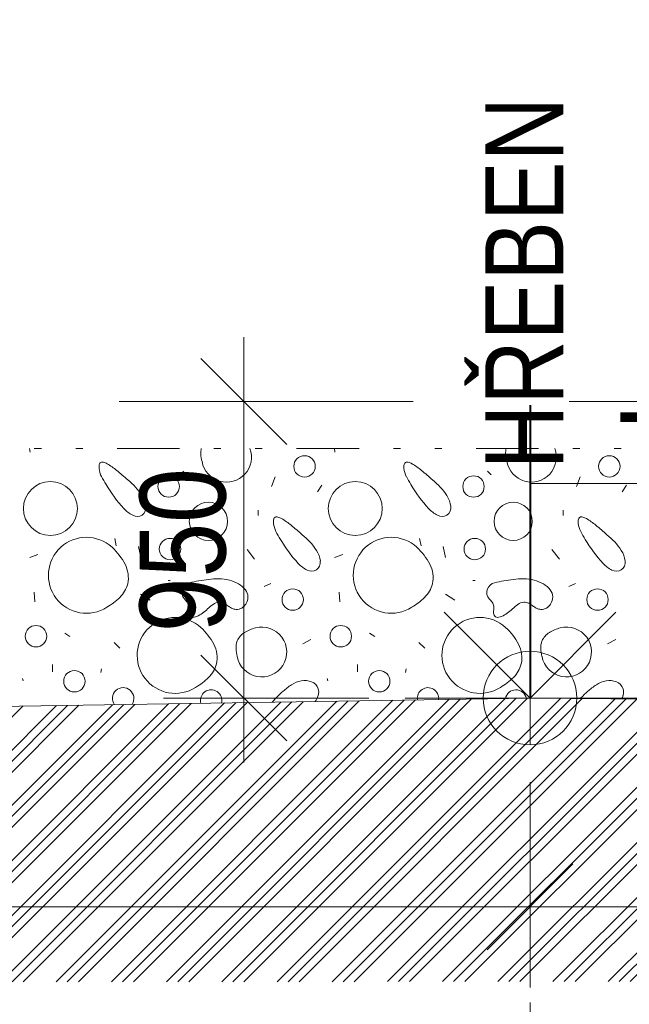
# Model space of a CAD drawing. Header units: millimetres. Extents: x -479461597 to -478645968, y -1101060132 to -1100898045.
# Tile 59 of 145: x -479083913 to -479081960, y -1101048432 to -1101045277. Entities that reach past the tile are written whole.
import ezdxf

# ---------------------------------------------------------------- set-up
doc = ezdxf.new("R2010")
doc.units = ezdxf.units.MM
doc.header["$MEASUREMENT"] = 0
for name, pattern in [('19-015-_48_Čerchovaná s jednou', [5000, 3000, -1000, 0, -1000]), ('Wipeout_Contour', [1000, 0, -1000]), ('Čerchovaná se dvěma tečkami', [575, 200, -110, 22.5, -110, 22.5, -110]), ('Čárkovaná L', [1300, 800, -500])]:
    doc.linetypes.add(name, pattern=pattern)
for name, color, linetype in [('2D prvky - čary', 7, 'Continuous'), ('Bourané_2D prvky - vyplně', 7, 'Continuous'), ('Bourané_Kóty - SP', 7, 'Continuous'), ('Kóty - SP', 7, 'Continuous')]:
    doc.layers.add(name, color=color, linetype=linetype)
for name, color, linetype, lineweight in [('2D prvky - čary _Pero_č.__163', 7, 'Continuous', 13), ('2D prvky - čary _Pero_č.__8', 7, 'Continuous', 40), ('Bourané_Anotace - SP_Pero_č.__2', 7, 'Continuous', 20), ('Konstrukce - základy podsyp_Pero_č.__96', 124, 'Continuous', 13)]:
    doc.layers.add(name, color=color, linetype=linetype, lineweight=lineweight)
for name, color, linetype, lineweight, true_color in [('Anotace - SP_Pero_č.__25', 7, 'Continuous', 13, 0x1a4f6e), ('Bourané_2D prvky - vyplně_Pero_č.__40', 7, 'Continuous', 13, 0xc9ca94), ('Bourané_Konstrukce - základy výkop_Pero_č.__109', 7, 'Continuous', 13, 0x6da3d7), ('Bourané_Kóty - SP_Pero_č.__25', 7, 'Continuous', 13, 0x1a4f6e), ('Bourané_Kóty - SP_Pero_č.__45', 7, 'Continuous', 13, 0x1a4f6e), ('Bourané_Kóty - SP_Pero_č.__85', 7, 'Continuous', 13, 0x1a4f6e), ('Kóty - SP_Pero_č.__25', 7, 'Continuous', 13, 0x1a4f6e), ('Kóty - SP_Pero_č.__45', 7, 'Continuous', 13, 0x1a4f6e), ('Kóty - SP_Pero_č.__85', 7, 'Continuous', 13, 0x1a4f6e), ('Situace - terén HTU_Pero_č.__186', 7, 'Continuous', 20, 0x7b0011)]:
    doc.layers.add(name, color=color, linetype=linetype, lineweight=lineweight, true_color=true_color)
doc.styles.add('GENERATED_STYLE_5', font='txt')
doc.dimstyles.new('GENERATED_STYLE__1', dxfattribs={"dimtxt": 275, "dimasz": 228, "dimexe": 0.18, "dimexo": 400, "dimgap": 0.09, "dimtad": 1, "dimtih": 1, "dimtoh": 1, "dimdec": 0, "dimzin": 0, "dimdsep": 46, "dimtxsty": 'GENERATED_STYLE_5', "dimblk": 'ARROWHEAD_6', "dimblk1": 'ARROWHEAD_6', "dimblk2": 'ARROWHEAD_6', "dimcen": 0.09, "dimclrd": 256, "dimclre": 256, "dimclrt": 256, "dimazin": 0, "dimtfac": 1, "dimtdec": 4, "dimtmove": 0, "dimatfit": 3, "dimfxl": 1, "dimtolj": 1, "dimtzin": 0, "dimarcsym": 0})
doc.dimstyles.new('GENERATED_STYLE__4', dxfattribs={"dimtxt": 0.18, "dimasz": 182.4, "dimexe": 0.18, "dimexo": 0.0625, "dimgap": 0.09, "dimtad": 0, "dimtih": 1, "dimtoh": 1, "dimdec": 4, "dimzin": 0, "dimdsep": 46, "dimcen": 0.09, "dimadec": 0, "dimazin": 0, "dimtfac": 1, "dimtdec": 4, "dimtmove": 0, "dimatfit": 3, "dimldrblk": 'ARROWHEAD_1', "dimfxl": 1, "dimtolj": 1, "dimtzin": 0, "dimarcsym": 0})
doc.dimstyles.new('GENERATED_STYLE__6', dxfattribs={"dimtxt": 275, "dimasz": 261.25, "dimexe": 0.18, "dimexo": 400, "dimgap": 0.09, "dimtad": 1, "dimtih": 1, "dimtoh": 1, "dimdec": 0, "dimzin": 0, "dimdsep": 46, "dimtxsty": 'GENERATED_STYLE_5', "dimblk": 'ARROWHEAD_6', "dimblk1": 'ARROWHEAD_6', "dimblk2": 'ARROWHEAD_6', "dimcen": 0.09, "dimclrd": 256, "dimclre": 256, "dimclrt": 256, "dimazin": 0, "dimtfac": 1, "dimtdec": 4, "dimtmove": 0, "dimatfit": 3, "dimfxl": 1, "dimtolj": 1, "dimtzin": 0, "dimarcsym": 0})
doc.dimstyles.new('GENERATED_STYLE__7', dxfattribs={"dimtxt": 275, "dimasz": 261.25, "dimexe": 0.18, "dimexo": 400, "dimgap": 0.09, "dimtad": 1, "dimdec": 0, "dimzin": 0, "dimdsep": 46, "dimtxsty": 'GENERATED_STYLE_5', "dimblk": 'ARROWHEAD_6', "dimblk1": 'ARROWHEAD_6', "dimblk2": 'ARROWHEAD_6', "dimcen": 0.09, "dimclrd": 256, "dimclre": 256, "dimclrt": 256, "dimazin": 0, "dimtfac": 1, "dimtdec": 4, "dimtmove": 0, "dimatfit": 3, "dimfxl": 1, "dimtolj": 1, "dimtzin": 0, "dimarcsym": 0})
doc.dimstyles.new('GENERATED_STYLE__8', dxfattribs={"dimtxt": 275, "dimasz": 261.25, "dimexe": 0.18, "dimexo": 100, "dimgap": 0.09, "dimtad": 1, "dimdec": 0, "dimzin": 0, "dimdsep": 46, "dimtxsty": 'GENERATED_STYLE_5', "dimblk": 'ARROWHEAD_4', "dimblk1": 'ARROWHEAD_4', "dimblk2": 'ARROWHEAD_4', "dimcen": 0.09, "dimclrd": 256, "dimclre": 256, "dimclrt": 256, "dimazin": 0, "dimtfac": 1, "dimtdec": 4, "dimtmove": 0, "dimatfit": 3, "dimfxl": 1, "dimtolj": 1, "dimtzin": 0, "dimarcsym": 0})

# ---------------------------------------------------------------- blocks, each defined once
blk = doc.blocks.new('*X61', base_point=(-479070253, -1101046200.7))
at = {"layer": 'Bourané_2D prvky - vyplně_Pero_č.__40', "color": 9, "linetype": 'Continuous', "lineweight": 13, "true_color": 0xc9ca94}
for p, q in [((-479083879.7, -1101046662.5), (-479083881.2, -1101046650.7)), ((-479082903.4, -1101046662.5), (-479082904.9, -1101046650.7)), ((-479083390.5, -1101046723.3), (-479083378.6, -1101046735.2)), ((-479082414.2, -1101046723.3), (-479082402.3, -1101046735.2)), ((-479083094.4, -1101046742.3), (-479083106.3, -1101046773.1)), ((-479082118.1, -1101046742.3), (-479082129.9, -1101046773.1)), ((-479082959.4, -1101046789.6), (-479082945.2, -1101046768.3)), ((-479081983.1, -1101046789.6), (-479081968.9, -1101046768.3)), ((-479083148.9, -1101046848.9), (-479083148.9, -1101046865.4)), ((-479082172.6, -1101046848.9), (-479082172.6, -1101046865.4)), ((-479083608.4, -1101046938.9), (-479083603.7, -1101046962.6)), ((-479082632.1, -1101046938.9), (-479082627.3, -1101046962.6)), ((-479083532.6, -1101046964.9), (-479083525.5, -1101047000.4)), ((-479083160.7, -1101047005.2), (-479083184.4, -1101046974.4)), ((-479082556.3, -1101046964.9), (-479082549.2, -1101047000.4)), ((-479082184.4, -1101047005.2), (-479082208.1, -1101046974.4)), ((-479083854.7, -1101046991), (-479083880.8, -1101047000.4)), ((-479082878.4, -1101046991), (-479082904.5, -1101047000.4)), ((-479083437.9, -1101047073.9), (-479083430.8, -1101047073.9)), ((-479083129.9, -1101047092.8), (-479083108.6, -1101047083.4)), ((-479082461.5, -1101047073.9), (-479082454.4, -1101047073.9)), ((-479082153.6, -1101047092.8), (-479082132.3, -1101047083.4)), ((-479083866.4, -1101047111.5), (-479083864, -1101047142.3)), ((-479083525.8, -1101047118.2), (-479083495, -1101047137.2)), ((-479082890, -1101047111.5), (-479082887.7, -1101047142.3)), ((-479082549.5, -1101047118.2), (-479082518.7, -1101047137.2)), ((-479083768.8, -1101047242.5), (-479083752, -1101047253.3)), ((-479082792.5, -1101047242.5), (-479082775.7, -1101047253.3)), ((-479083610.8, -1101047272), (-479083591.8, -1101047290.9)), ((-479082980.3, -1101047262.9), (-479083006.4, -1101047277.1)), ((-479082634.4, -1101047272), (-479082615.5, -1101047290.9)), ((-479082004, -1101047262.9), (-479082030.1, -1101047277.1)), ((-479083807.4, -1101047366.7), (-479083807.4, -1101047343)), ((-479082831, -1101047366.7), (-479082831, -1101047343)), ((-479083653.4, -1101047369.1), (-479083651, -1101047357.2)), ((-479082677.1, -1101047369.1), (-479082674.7, -1101047357.2)), ((-479083902.1, -1101047395.1), (-479083904.5, -1101047388)), ((-479082925.8, -1101047395.1), (-479082928.1, -1101047388))]:
    blk.add_line(p, q, dxfattribs=at)
for centre, radius in [((-479083000.7, -1101046708.4), 34.3), ((-479082024.4, -1101046708.4), 34.3), ((-479083814.5, -1101046843.4), 86.5), ((-479083435.7, -1101046772.8), 34.3), ((-479082838.2, -1101046843.4), 86.5), ((-479082459.4, -1101046772.8), 34.3), ((-479083308.5, -1101046884.4), 61.2), ((-479082332.2, -1101046884.4), 61.2), ((-479083431.5, -1101046973.2), 34.3), ((-479082455.2, -1101046973.2), 34.3), ((-479083038.5, -1101047134.9), 34.3), ((-479082062.2, -1101047134.9), 34.3), ((-479083860.8, -1101047252.3), 34.3), ((-479082884.4, -1101047252.3), 34.3), ((-479083737.6, -1101047396.6), 34.3), ((-479082761.3, -1101047396.6), 34.3)]:
    blk.add_circle(centre, radius, dxfattribs=at)
for centre, radius, start, end in [((-479083272.5, -1101046664.4), 60.4, 166.8265, 183.2347), ((-479083250.4, -1101046678.7), 79.9, 190.4282, 20.57), ((-479082296.2, -1101046664.4), 60.4, 166.8265, 183.2347), ((-479082274, -1101046678.7), 79.9, 190.4282, 20.57), ((-479083193, -1101046660), 140, 183.2095, 193.7302), ((-479082216.7, -1101046660), 140, 183.2095, 193.7302), ((-479083623.9, -1101046710.1), 35.1, 166.9916, 187.7906), ((-479083579, -1101046705.9), 80.1, 186.4296, 206.157), ((-479083646, -1101046705.3), 12.4, 144.5812, 165.7924), ((-479083649.6, -1101046702.9), 8.15, 116.4425, 143.7464), ((-479083649, -1101046704.4), 9.77, 91.5878, 115.1953), ((-479083648.8, -1101046712.5), 17.9, 76.2622, 91.634), ((-479083656.3, -1101046740.9), 47.3, 60.0923, 75.5611), ((-479083734, -1101046877), 203.9, 49.777, 60.2392), ((-479084189.6, -1101047442.6), 930.2, 47.9748, 50.8493), ((-479082647.5, -1101046710.1), 35.1, 166.9916, 187.7906), ((-479082602.7, -1101046705.9), 80.1, 186.4296, 206.157), ((-479082669.7, -1101046705.3), 12.4, 144.5812, 165.7924), ((-479082673.2, -1101046702.9), 8.15, 116.4425, 143.7464), ((-479082672.7, -1101046704.4), 9.77, 91.5878, 115.1953), ((-479082672.5, -1101046712.5), 17.9, 76.2622, 91.634), ((-479082680, -1101046740.9), 47.3, 60.0923, 75.5611), ((-479082757.6, -1101046877), 203.9, 49.777, 60.2392), ((-479083213.3, -1101047442.6), 930.2, 47.9748, 50.8493), ((-479083444.7, -1101046639.1), 230.1, 206.3304, 213.6244), ((-479083708, -1101046927.1), 225.2, 33.8343, 51.1866), ((-479082468.3, -1101046639.1), 230.1, 206.3304, 213.6244), ((-479082731.7, -1101046927.1), 225.2, 33.8343, 51.1866), ((-479083247.8, -1101046538.6), 450.4, 210.4057, 222.5965), ((-479082271.5, -1101046538.6), 450.4, 210.4057, 222.5965), ((-479083587.9, -1101046845.2), 79.8, 6.3813, 32.9796), ((-479082611.6, -1101046845.2), 79.8, 6.3813, 32.9796), ((-479083506, -1101046776.5), 99.3, 222.3712, 243.0633), ((-479083538.4, -1101046839.9), 30, 305.4921, 6.9034), ((-479082529.7, -1101046776.5), 99.3, 222.3712, 243.0633), ((-479082562.1, -1101046839.9), 30, 305.4921, 6.9034), ((-479083536.7, -1101046837.4), 31.2, 242.6052, 300.2402), ((-479083065.2, -1101046885.7), 35.1, 166.9916, 187.7906), ((-479083087.4, -1101046880.9), 12.4, 144.5812, 165.7924), ((-479083090.9, -1101046878.5), 8.15, 116.4425, 143.7464), ((-479083090.4, -1101046880), 9.77, 91.5878, 115.1953), ((-479083090.2, -1101046888.1), 17.9, 76.2622, 91.634), ((-479083097.7, -1101046916.5), 47.3, 60.0923, 75.5611), ((-479083175.3, -1101047052.5), 203.9, 49.777, 60.2392), ((-479082560.3, -1101046837.4), 31.2, 242.6052, 300.2402), ((-479082088.9, -1101046885.7), 35.1, 166.9916, 187.7906), ((-479082111.1, -1101046880.9), 12.4, 144.5812, 165.7924), ((-479082114.6, -1101046878.5), 8.15, 116.4425, 143.7464), ((-479082114.1, -1101046880), 9.77, 91.5878, 115.1953), ((-479082113.8, -1101046888.1), 17.9, 76.2622, 91.634), ((-479082121.4, -1101046916.5), 47.3, 60.0923, 75.5611), ((-479082199, -1101047052.5), 203.9, 49.777, 60.2392), ((-479083020.4, -1101046881.5), 80.1, 186.4296, 206.157), ((-479083631, -1101047618.2), 930.2, 47.9748, 50.8493), ((-479082044.1, -1101046881.5), 80.1, 186.4296, 206.157), ((-479082654.7, -1101047618.2), 930.2, 47.9748, 50.8493), ((-479083699.4, -1101047057.2), 121.6, 47.4454, 302.6151), ((-479082886, -1101046814.7), 230.1, 206.3304, 213.6244), ((-479082689.2, -1101046714.2), 450.4, 210.4057, 222.5965), ((-479083149.4, -1101047102.7), 225.2, 33.8343, 51.1866), ((-479082723, -1101047057.2), 121.6, 47.4454, 302.6151), ((-479081909.7, -1101046814.7), 230.1, 206.3304, 213.6244), ((-479081712.9, -1101046714.2), 450.4, 210.4057, 222.5965), ((-479082173.1, -1101047102.7), 225.2, 33.8343, 51.1866), ((-479083753.5, -1101047115.2), 201, 27.7394, 47.2569), ((-479083029.3, -1101047020.8), 79.8, 6.3813, 32.9796), ((-479082777.2, -1101047115.2), 201, 27.7394, 47.2569), ((-479082053, -1101047020.8), 79.8, 6.3813, 32.9796), ((-479083657.4, -1101047064.9), 92.5, 347.7666, 27.8507), ((-479082947.4, -1101046952.1), 99.3, 222.3712, 243.0633), ((-479082978, -1101047013), 31.2, 242.6052, 300.2402), ((-479082979.8, -1101047015.5), 30, 305.4921, 6.9034), ((-479082681.1, -1101047064.9), 92.5, 347.7666, 27.8507), ((-479081971.1, -1101046952.1), 99.3, 222.3712, 243.0633), ((-479082001.7, -1101047013), 31.2, 242.6052, 300.2402), ((-479082003.4, -1101047015.5), 30, 305.4921, 6.9034), ((-479083253.6, -1101047544), 476.8, 96.6259, 103.9434), ((-479083282.1, -1101047249.4), 181.1, 76.9848, 98.4191), ((-479082277.3, -1101047544), 476.8, 96.6259, 103.9434), ((-479082305.8, -1101047249.4), 181.1, 76.9848, 98.4191), ((-479083660.1, -1101047059.5), 96.3, 314.7779, 344.9961), ((-479083361.8, -1101047112), 31.5, 102.3324, 221.6658), ((-479083270.5, -1101047188.6), 119.2, 60.5831, 75.8236), ((-479083245.2, -1101047146.2), 69.8, 37.6475, 61.5974), ((-479083222.5, -1101047127.3), 40.4, 327.0376, 36.1209), ((-479082683.8, -1101047059.5), 96.3, 314.7779, 344.9961), ((-479082385.4, -1101047112), 31.5, 102.3324, 221.6658), ((-479082294.2, -1101047188.6), 119.2, 60.5831, 75.8236), ((-479082268.9, -1101047146.2), 69.8, 37.6475, 61.5974), ((-479082246.2, -1101047127.3), 40.4, 327.0376, 36.1209), ((-479083733.3, -1101046985.9), 200.1, 299.8029, 314.8134), ((-479083451.6, -1101047199.4), 93.8, 36.3442, 45.0506), ((-479082757, -1101046985.9), 200.1, 299.8029, 314.8134), ((-479082475.3, -1101047199.4), 93.8, 36.3442, 45.0506), ((-479083400.1, -1101047161.3), 29.8, 9.2485, 36.0448), ((-479083422.1, -1101047161.7), 51.7, 352.8034, 5.8388), ((-479083400.9, -1101047073.5), 128.1, 295.4669, 314.5735), ((-479083203, -1101047279.1), 157.3, 125.1766, 133.3696), ((-479083270.4, -1101047182.6), 39.5, 96.3875, 125.8548), ((-479083273.1, -1101047174.8), 31.5, 62.2902, 93.1672), ((-479083301.8, -1101047227.8), 91.8, 52.6959, 61.7729), ((-479083184.3, -1101047072.6), 102.9, 232.9934, 240.456), ((-479083217.7, -1101047131.1), 35.6, 240.8322, 267.0065), ((-479083219.3, -1101047130.8), 35.8, 269.5174, 328.7918), ((-479082423.8, -1101047161.3), 29.8, 9.2485, 36.0448), ((-479082445.8, -1101047161.7), 51.7, 352.8034, 5.8388), ((-479082424.6, -1101047073.5), 128.1, 295.4669, 314.5735), ((-479082226.7, -1101047279.1), 157.3, 125.1766, 133.3696), ((-479082294.1, -1101047182.6), 39.5, 96.3875, 125.8548), ((-479082296.8, -1101047174.8), 31.5, 62.2902, 93.1672), ((-479082325.5, -1101047227.8), 91.8, 52.6959, 61.7729), ((-479082208, -1101047072.6), 102.9, 232.9934, 240.456), ((-479082241.4, -1101047131.1), 35.6, 240.8322, 267.0065), ((-479082242.9, -1101047130.8), 35.8, 269.5174, 328.7918), ((-479083415.1, -1101047313.8), 121.6, 47.4454, 302.6151), ((-479083326.2, -1101047174.4), 45.1, 172.1101, 189.0874), ((-479083355.8, -1101047178.9), 15.1, 189.971, 219.9454), ((-479083359.5, -1101047181.3), 10.8, 222.4728, 257.5463), ((-479083358.1, -1101047173.7), 18.5, 258.5237, 281.5295), ((-479083362, -1101047152.1), 40.5, 280.7953, 293.5363), ((-479082438.8, -1101047313.8), 121.6, 47.4454, 302.6151), ((-479082349.9, -1101047174.4), 45.1, 172.1101, 189.0874), ((-479082379.5, -1101047178.9), 15.1, 189.971, 219.9454), ((-479082383.2, -1101047181.3), 10.8, 222.4728, 257.5463), ((-479082381.8, -1101047173.7), 18.5, 258.5237, 281.5295), ((-479082385.7, -1101047152.1), 40.5, 280.7953, 293.5363), ((-479083469.3, -1101047371.8), 201, 27.7394, 47.2569), ((-479083137.7, -1101047303), 79.9, 190.4282, 104.6294), ((-479083120.6, -1101047361.1), 140.5, 105.3821, 120.9077), ((-479082492.9, -1101047371.8), 201, 27.7394, 47.2569), ((-479082161.4, -1101047303), 79.9, 190.4282, 104.6294), ((-479082144.3, -1101047361.1), 140.5, 105.3821, 120.9077), ((-479083163.1, -1101047290.4), 57.9, 120.7918, 156.6671), ((-479082186.8, -1101047290.4), 57.9, 120.7918, 156.6671), ((-479083373.2, -1101047321.5), 92.5, 347.7666, 27.8507), ((-479083159.8, -1101047288.7), 60.4, 159.3574, 183.2347), ((-479083080.3, -1101047284.3), 140, 183.2095, 193.7302), ((-479082396.9, -1101047321.5), 92.5, 347.7666, 27.8507), ((-479082183.5, -1101047288.7), 60.4, 159.3574, 183.2347), ((-479082104, -1101047284.3), 140, 183.2095, 193.7302), ((-479083375.8, -1101047316.2), 96.3, 314.7779, 344.9961), ((-479082399.5, -1101047316.2), 96.3, 314.7779, 344.9961), ((-479083449, -1101047242.6), 200.1, 299.8029, 314.8134), ((-479082472.7, -1101047242.6), 200.1, 299.8029, 314.8134), ((-479083581.5, -1101047451.5), 34.3, 325.6953, 216.1328), ((-479082929.9, -1101047581.9), 207.1, 122.8427, 132.3696), ((-479082995.2, -1101047480.5), 86.5, 100.496, 122.8825), ((-479082999.9, -1101047454.9), 60.4, 68.6646, 100.5486), ((-479082991.1, -1101047432.6), 36.5, 19.3509, 68.7902), ((-479082605.2, -1101047451.5), 34.3, 353.8645, 187.9637), ((-479081953.5, -1101047581.9), 207.1, 122.8427, 132.3696), ((-479082018.9, -1101047480.5), 86.5, 100.496, 122.8825), ((-479082023.6, -1101047454.9), 60.4, 68.6646, 100.5486), ((-479082014.8, -1101047432.6), 36.5, 19.3509, 68.7902), ((-479083299.8, -1101047458.5), 34.3, 346.8596, 194.9686), ((-479082902.9, -1101047628), 259.5, 129.9016, 140.7255), ((-479083021.9, -1101047420.4), 68.8, 323.2746, 341.1053), ((-479082991.3, -1101047431.4), 36.2, 341.8983, 17.4009), ((-479082323.4, -1101047458.5), 34.3, 13.1025, 168.7257), ((-479081926.6, -1101047628), 259.5, 129.9016, 137.3442), ((-479082045.6, -1101047420.4), 68.8, 331.255, 341.1053), ((-479082015, -1101047431.4), 36.2, 341.8983, 17.4009)]:
    blk.add_arc(centre, radius, start, end, dxfattribs=at)
blk = doc.blocks.new('výplň_2_3', base_point=(-479070253, -1101046200.7))
at = {"color": 254, "linetype": 'Wipeout_Contour', "lineweight": 0, "ltscale": 25215994912.12917}
blk.add_wipeout([(-479095604.7, -1101047000.7), (-479095651.1, -1101047000.7), (-479095651.1, -1101047050.7), (-479095540.5, -1101047050.7), (-479095344.2, -1101047247), (-479095301, -1101047375.7), (-479097801.1, -1101047350.7), (-479097801.1, -1101047450.7), (-479095259, -1101047528.4), (-479095168, -1101047859.2), (-479094914.9, -1101047859.2), (-479094839.2, -1101047650.9), (-479082278.3, -1101047450.5), (-479068802.5, -1101047585.3), (-479068700, -1101047958.3), (-479068405.7, -1101047958.3), (-479068300.6, -1101047576), (-479067167.3, -1101047564.7), (-479067150.4, -1101046721.3), (-479068253.1, -1101046650.7), (-479095604.7, -1101046650.7)], dxfattribs=at).dxf.layer = 'Bourané_2D prvky - vyplně'
at = {"layer": 'Bourané_2D prvky - vyplně_Pero_č.__40', "color": 9, "linetype": 'Continuous', "lineweight": 13, "true_color": 0xc9ca94}
blk.add_blockref('*X61', (-479070253, -1101046200.7), dxfattribs=at)
blk = doc.blocks.new('Čára_5_3', base_point=(-479082278.4, -1101046512.1))
at = {"layer": '2D prvky - čary _Pero_č.__163', "color": 7, "linetype": 'Continuous', "lineweight": 13}
for p, q in [((-479082278.3, -1101047300.5), (-479082278.3, -1101047600.5)), ((-479082428.3, -1101047450.5), (-479082128.3, -1101047450.5))]:
    blk.add_line(p, q, dxfattribs=at)
blk.add_circle((-479082278.3, -1101047450.5), 150, dxfattribs=at)
at = {"layer": '2D prvky - čary _Pero_č.__8', "color": 7, "linetype": '19-015-_48_Čerchovaná s jednou', "lineweight": 40}
blk.add_line((-479082278.4, -1101046512.1), (-479082278.3, -1101047450.5), dxfattribs=at)
blk = doc.blocks.new('*D92', base_point=(-479070253, -1101046200.7))
at = {"layer": 'Kóty - SP_Pero_č.__45', "color": 146, "linetype": 'Continuous', "lineweight": 13, "true_color": 0x1a4f6e}
for p, q in [((-479085133.1, -1101048705.3), (-479085373.1, -1101048945.3)), ((-479082158.3, -1101048705.3), (-479082398.3, -1101048945.3))]:
    blk.add_line(p, q, dxfattribs=at)
at = {"layer": 'Kóty - SP_Pero_č.__85', "color": 146, "linetype": 'Continuous', "lineweight": 13, "true_color": 0x1a4f6e}
for p, q in [((-479085253.1, -1101049050.3), (-479085253.1, -1101048425.3)), ((-479082278.3, -1101049050.3), (-479082278.3, -1101048425.3)), ((-479085433.1, -1101048825.3), (-479085253.1, -1101048825.3)), ((-479085253.1, -1101048825.3), (-479082278.3, -1101048825.3))]:
    blk.add_line(p, q, dxfattribs=at)
at = {"layer": 'Kóty - SP_Pero_č.__25', "color": 146, "lineweight": 13, "true_color": 0x1a4f6e, "insert": (-479084161.7, -1101048770.3), "char_height": 275, "attachment_point": 7, "style": 'GENERATED_STYLE_5'}
blk.add_mtext('\\A1;{\\pql;\\fArial Narrow|b0|i0|c238|p34;2\xa0975}', dxfattribs=at)
blk = doc.blocks.new('ARROWHEAD_6')
at = {"color": 0, "linetype": 'Continuous', "lineweight": 0}
for p, q in [((-0.5, -0.5), (0.5, 0.5)), ((0, 0), (-1, 0))]:
    blk.add_line(p, q, dxfattribs=at)
blk = doc.blocks.new('*D93', base_point=(-479070253, -1101046200.7))
at = {"layer": 'Kóty - SP_Pero_č.__45', "color": 146, "linetype": 'Continuous', "lineweight": 13, "true_color": 0x1a4f6e}
for p, q in [((-479082158.3, -1101048705.3), (-479082398.3, -1101048945.3)), ((-479079423.1, -1101048945.3), (-479079183.1, -1101048705.3))]:
    blk.add_line(p, q, dxfattribs=at)
at = {"layer": 'Kóty - SP_Pero_č.__85', "color": 146, "linetype": 'Continuous', "lineweight": 13, "true_color": 0x1a4f6e}
for p, q in [((-479082278.3, -1101049050.3), (-479082278.3, -1101048425.3)), ((-479079303.1, -1101049050.3), (-479079303.1, -1101048425.3)), ((-479082278.3, -1101048825.3), (-479079303.1, -1101048825.3)), ((-479079303.1, -1101048825.3), (-479079123.1, -1101048825.3))]:
    blk.add_line(p, q, dxfattribs=at)
at = {"layer": 'Kóty - SP_Pero_č.__25', "color": 146, "lineweight": 13, "true_color": 0x1a4f6e, "insert": (-479081186.7, -1101048770.3), "char_height": 275, "attachment_point": 7, "style": 'GENERATED_STYLE_5'}
blk.add_mtext('\\A1;{\\pql;\\fArial Narrow|b0|i0|c238|p34;2\xa0975}', dxfattribs=at)
blk = doc.blocks.new('*D97', base_point=(-479070253, -1101046200.7))
at = {"layer": 'Bourané_Kóty - SP_Pero_č.__45', "color": 146, "linetype": 'Continuous', "lineweight": 13, "true_color": 0x1a4f6e}
for p, q in [((-479094915.3, -1101047982), (-479095190.3, -1101048257)), ((-479082140.8, -1101047982), (-479082415.8, -1101048257))]:
    blk.add_line(p, q, dxfattribs=at)
at = {"layer": 'Bourané_Kóty - SP_Pero_č.__85', "color": 146, "linetype": 'Continuous', "lineweight": 13, "true_color": 0x1a4f6e}
for p, q in [((-479095052.8, -1101048377.3), (-479095052.8, -1101047719.5)), ((-479082278.3, -1101048377.3), (-479082278.3, -1101047719.5)), ((-479095259, -1101048119.5), (-479095052.8, -1101048119.5)), ((-479095052.8, -1101048119.5), (-479082278.3, -1101048119.5))]:
    blk.add_line(p, q, dxfattribs=at)
at = {"layer": 'Bourané_Kóty - SP_Pero_č.__25', "color": 146, "lineweight": 13, "true_color": 0x1a4f6e, "insert": (-479089149.5, -1101048064.5), "char_height": 275, "attachment_point": 7, "style": 'GENERATED_STYLE_5'}
blk.add_mtext('\\A1;{\\pql;\\fArial Narrow|b0|i0|c238|p34;12\xa0775}', dxfattribs=at)
blk = doc.blocks.new('*D98', base_point=(-479070253, -1101046200.7))
at = {"layer": 'Bourané_Kóty - SP_Pero_č.__45', "color": 146, "linetype": 'Continuous', "lineweight": 13, "true_color": 0x1a4f6e}
for p, q in [((-479082140.8, -1101047982), (-479082415.8, -1101048257)), ((-479068690.6, -1101048257), (-479068415.6, -1101047982))]:
    blk.add_line(p, q, dxfattribs=at)
at = {"layer": 'Bourané_Kóty - SP_Pero_č.__85', "color": 146, "linetype": 'Continuous', "lineweight": 13, "true_color": 0x1a4f6e}
for p, q in [((-479082278.3, -1101048377.3), (-479082278.3, -1101047719.5)), ((-479068553.1, -1101048377.3), (-479068553.1, -1101047719.5)), ((-479082278.3, -1101048119.5), (-479068553.1, -1101048119.5)), ((-479068553.1, -1101048119.5), (-479068346.9, -1101048119.5))]:
    blk.add_line(p, q, dxfattribs=at)
at = {"layer": 'Bourané_Kóty - SP_Pero_č.__25', "color": 146, "lineweight": 13, "true_color": 0x1a4f6e, "insert": (-479075899.7, -1101048064.5), "char_height": 275, "attachment_point": 7, "style": 'GENERATED_STYLE_5'}
blk.add_mtext('\\A1;{\\pql;\\fArial Narrow|b0|i0|c238|p34;13\xa0725}', dxfattribs=at)
blk = doc.blocks.new('Kóta_6_3', base_point=(-479082278.3, -1101047450.5))
at = {"layer": 'Bourané_Kóty - SP_Pero_č.__45', "color": 146, "linetype": 'Continuous', "lineweight": 13, "true_color": 0x1a4f6e}
for p, q in [((-479082278.3, -1101047450.5), (-479082278.3, -1101046763)), ((-479082278.3, -1101046763), (-479081105.2, -1101046763)), ((-479082278.3, -1101047450.5), (-479082553.3, -1101047175.5)), ((-479082003.3, -1101047175.5), (-479082278.3, -1101047450.5))]:
    blk.add_line(p, q, dxfattribs=at)
at = {"layer": 'Bourané_Kóty - SP_Pero_č.__85', "color": 146, "linetype": 'Continuous', "lineweight": 13, "true_color": 0x1a4f6e}
for q in [(-479082678.3, -1101047450.5), (-479082072, -1101047450.5)]:
    blk.add_line((-479082278.3, -1101047450.5), q, dxfattribs=at)
at = {"layer": 'Bourané_Kóty - SP_Pero_č.__25', "color": 146, "lineweight": 13, "true_color": 0x1a4f6e, "insert": (-479082003.3, -1101046708), "char_height": 275, "attachment_point": 7, "style": 'GENERATED_STYLE_5'}
blk.add_mtext('\\A1;{\\pql;\\fArial Narrow|b0|i0|c238|p34;-1,250}', dxfattribs=at)
blk = doc.blocks.new('*D100', base_point=(-479070253, -1101046200.7))
at = {"layer": 'Bourané_Kóty - SP_Pero_č.__45', "color": 146, "linetype": 'Continuous', "lineweight": 13, "true_color": 0x1a4f6e}
for p, q in [((-479083057.3, -1101046638.2), (-479083332.3, -1101046363.2)), ((-479083332.3, -1101047313), (-479083057.3, -1101047588))]:
    blk.add_line(p, q, dxfattribs=at)
at = {"layer": 'Bourané_Kóty - SP_Pero_č.__85', "color": 146, "linetype": 'Continuous', "lineweight": 13, "true_color": 0x1a4f6e}
for p, q in [((-479083194.8, -1101046500.7), (-479083194.8, -1101046294.4)), ((-479082937, -1101046500.7), (-479083594.8, -1101046500.7)), ((-479083194.8, -1101047450.5), (-479083194.8, -1101046500.7)), ((-479082794.8, -1101047450.5), (-479083452.6, -1101047450.5)), ((-479083194.8, -1101047656.8), (-479083194.8, -1101047450.5))]:
    blk.add_line(p, q, dxfattribs=at)
at = {"layer": 'Bourané_Kóty - SP_Pero_č.__25', "color": 146, "lineweight": 13, "true_color": 0x1a4f6e, "insert": (-479083249.8, -1101047239.6), "char_height": 275, "attachment_point": 7, "rotation": 90, "style": 'GENERATED_STYLE_5'}
blk.add_mtext('\\A1;{\\pql;\\fArial Narrow|b0|i0|c238|p34;950}', dxfattribs=at)
blk = doc.blocks.new('*D101', base_point=(-479070253, -1101046200.7))
at = {"layer": 'Bourané_Kóty - SP_Pero_č.__45', "color": 146, "linetype": 'Continuous', "lineweight": 13, "true_color": 0x1a4f6e}
for p, q in [((-479080763.2, -1101046650.7), (-479080834.4, -1101046916.2)), ((-479080763.2, -1101046650.7), (-479080692.1, -1101046916.2)), ((-479080692.1, -1101046916.2), (-479080834.4, -1101046916.2)), ((-479080763.2, -1101047450.5), (-479080834.4, -1101047185)), ((-479080834.4, -1101047185), (-479080692.1, -1101047185)), ((-479080763.2, -1101047450.5), (-479080692.1, -1101047185))]:
    blk.add_line(p, q, dxfattribs=at)
at = {"layer": 'Bourané_Kóty - SP_Pero_č.__85', "color": 146, "linetype": 'Continuous', "lineweight": 13, "true_color": 0x1a4f6e}
for p, q in [((-479080505.4, -1101046650.7), (-479081021.1, -1101046650.7)), ((-479080763.2, -1101047185), (-479080763.2, -1101046916.2)), ((-479080505.4, -1101047450.5), (-479082178.3, -1101047450.5))]:
    blk.add_line(p, q, dxfattribs=at)
at = {"layer": 'Bourané_Kóty - SP_Pero_č.__25', "color": 146, "lineweight": 13, "true_color": 0x1a4f6e, "insert": (-479080818.2, -1101048244.2), "char_height": 275, "attachment_point": 7, "rotation": 90, "style": 'GENERATED_STYLE_5'}
blk.add_mtext('\\A1;{\\pql;\\fArial Narrow|b0|i0|c238|p34;800}', dxfattribs=at)
blk = doc.blocks.new('ARROWHEAD_4')
at = {"color": 0, "linetype": 'Continuous', "lineweight": 0}
blk.add_line((0, 0), (-1, 0), dxfattribs=at)
at = {"color": 0, "linetype": 'Continuous', "lineweight": 0, "flags": 128}
blk.add_lwpolyline([(-1, 0.2679), (0, 0), (-1, -0.2679)], close=True, dxfattribs=at)
blk = doc.blocks.new('*D104', base_point=(-479070253, -1101046200.7))
at = {"layer": 'Kóty - SP_Pero_č.__45', "color": 146, "linetype": 'Continuous', "lineweight": 13, "true_color": 0x1a4f6e}
for p, q in [((-479097633.1, -1101049220.5), (-479097873.1, -1101049460.5)), ((-479082158.3, -1101049220.5), (-479082398.3, -1101049460.5))]:
    blk.add_line(p, q, dxfattribs=at)
at = {"layer": 'Kóty - SP_Pero_č.__85', "color": 146, "linetype": 'Continuous', "lineweight": 13, "true_color": 0x1a4f6e}
for p, q in [((-479097753.1, -1101049565.5), (-479097753.1, -1101048940.5)), ((-479082278.3, -1101049565.5), (-479082278.3, -1101048940.5)), ((-479097933.1, -1101049340.5), (-479097753.1, -1101049340.5)), ((-479097753.1, -1101049340.5), (-479082278.3, -1101049340.5))]:
    blk.add_line(p, q, dxfattribs=at)
at = {"layer": 'Kóty - SP_Pero_č.__25', "color": 146, "lineweight": 13, "true_color": 0x1a4f6e, "insert": (-479090499.7, -1101049285.5), "char_height": 275, "attachment_point": 7, "style": 'GENERATED_STYLE_5'}
blk.add_mtext('\\A1;{\\pql;\\fArial Narrow|b0|i0|c238|p34;15\xa0475}', dxfattribs=at)
blk = doc.blocks.new('*D105', base_point=(-479070253, -1101046200.7))
at = {"layer": 'Kóty - SP_Pero_č.__45', "color": 146, "linetype": 'Continuous', "lineweight": 13, "true_color": 0x1a4f6e}
for p, q in [((-479082158.3, -1101049220.5), (-479082398.3, -1101049460.5)), ((-479067283, -1101049460.5), (-479067043, -1101049220.5))]:
    blk.add_line(p, q, dxfattribs=at)
at = {"layer": 'Kóty - SP_Pero_č.__85', "color": 146, "linetype": 'Continuous', "lineweight": 13, "true_color": 0x1a4f6e}
for p, q in [((-479082278.3, -1101049565.5), (-479082278.3, -1101048940.5)), ((-479067163, -1101049740.5), (-479067163, -1101049115.5)), ((-479082278.3, -1101049340.5), (-479067163, -1101049340.5)), ((-479067163, -1101049340.5), (-479066983, -1101049340.5))]:
    blk.add_line(p, q, dxfattribs=at)
at = {"layer": 'Kóty - SP_Pero_č.__25', "color": 146, "lineweight": 13, "true_color": 0x1a4f6e, "insert": (-479075204.6, -1101049285.5), "char_height": 275, "attachment_point": 7, "style": 'GENERATED_STYLE_5'}
blk.add_mtext('\\A1;{\\pql;\\fArial Narrow|b0|i0|c238|p34;15\xa0115}', dxfattribs=at)
blk = doc.blocks.new('ARROWHEAD_1')
at = {"color": 0, "linetype": 'Continuous', "lineweight": 0}
blk.add_line((0, 0), (-1, 0), dxfattribs=at)
blk.add_circle((0, 0), 0.25, dxfattribs=at)

msp = doc.modelspace()

# ---------------------------------------------------------------- block references
at = {"layer": 'Bourané_2D prvky - vyplně_Pero_č.__40', "color": 9, "linetype": 'Continuous', "lineweight": 13, "true_color": 0xc9ca94}
msp.add_blockref('výplň_2_3', (-479070253, -1101046200.7), dxfattribs=at)

# ---------------------------------------------------------------- next in the draw order: wipeouts: each hides what was drawn before it
at = {"color": 254, "linetype": 'Wipeout_Contour', "lineweight": 0, "ltscale": 21613713341.97798}
msp.add_wipeout([(-479099511.6, -1101043989.3), (-479099574.1, -1101043989.3), (-479099573.8, -1101048360.2), (-479067163, -1101048357.9), (-479067163.1, -1101047564.7), (-479068300.6, -1101047576), (-479068405.7, -1101047958.3), (-479068700, -1101047958.3), (-479068802.5, -1101047585.3), (-479082278.3, -1101047450.5), (-479094839.2, -1101047650.9), (-479094894.3, -1101047859.2), (-479095188.6, -1101047859.2), (-479095279.7, -1101047527.8), (-479097801.1, -1101047450.7), (-479097801.1, -1101047200.7), (-479098351.1, -1101047200.7), (-479098351.1, -1101045646.6)], dxfattribs=at).dxf.layer = 'Bourané_2D prvky - vyplně'

# ---------------------------------------------------------------- next in the draw order: hatches: boundary and pattern name
at = {"layer": 'Bourané_2D prvky - vyplně_Pero_č.__40', "linetype": 'Continuous', "lineweight": 13, "true_color": 0xc9ca94}
h = msp.add_hatch(dxfattribs=at)
h.set_pattern_fill('Zemina___původní_0003', color=9, style=0, pattern_type=2)
h.set_pattern_definition([(45, (-479070253.03, -1101046200.66), (-88.38835, 88.38835), []), (45, (-479070270.71, -1101046182.98), (-88.38835, 88.38835), []), (45, (-479070288.39, -1101046165.3), (-88.38835, 88.38835), [])])
h.paths.add_polyline_path([(-479099511.6, -1101043989.3), (-479099574.1, -1101043989.3), (-479099573.8, -1101048360.2), (-479067163, -1101048357.9), (-479067163.1, -1101047564.7), (-479068300.6, -1101047576), (-479068405.7, -1101047958.3), (-479068700, -1101047958.3), (-479068802.5, -1101047585.3), (-479082278.3, -1101047450.5), (-479094839.2, -1101047650.9), (-479094894.3, -1101047859.2), (-479095188.6, -1101047859.2), (-479095279.7, -1101047527.8), (-479097801.1, -1101047450.7), (-479097801.1, -1101047200.7), (-479098351.1, -1101047200.7), (-479098351.1, -1101045646.6)])

# ---------------------------------------------------------------- next in the draw order: linework, layer by layer
at = {"layer": 'Bourané_Konstrukce - základy výkop_Pero_č.__109', "color": 153, "linetype": 'Continuous', "lineweight": 13, "true_color": 0x6da3d7}
for p in [(-479094839.2, -1101047650.9), (-479094839.2, -1101047650.9), (-479068802.5, -1101047585.3)]:
    msp.add_line(p, (-479082278.3, -1101047450.5), dxfattribs=at)
at = {"layer": 'Konstrukce - základy podsyp_Pero_č.__96', "color": 124, "linetype": 'Čerchovaná se dvěma tečkami', "lineweight": 13}
msp.add_line((-479096251.1, -1101046650.7), (-479068253.1, -1101046650.7), dxfattribs=at)
at = {"layer": 'Situace - terén HTU_Pero_č.__186', "color": 246, "linetype": 'Čárkovaná L', "lineweight": 20, "true_color": 0x7b0011}
msp.add_line((-479097753.1, -1101046500.7), (-479067164.2, -1101046500.7), dxfattribs=at)

# ---------------------------------------------------------------- next in the draw order: block references
at = {"layer": '2D prvky - čary', "color": 7, "linetype": '19-015-_48_Čerchovaná s jednou', "lineweight": 40}
msp.add_blockref('Čára_5_3', (-479082278.4, -1101046512.1), dxfattribs=at)
at = {"layer": 'Bourané_Kóty - SP', "color": 146, "linetype": 'Continuous', "lineweight": 13, "true_color": 0x1a4f6e}
msp.add_blockref('Kóta_6_3', (-479082278.3, -1101047450.5), dxfattribs=at)

# ---------------------------------------------------------------- next in the draw order: texts
at = {"layer": 'Bourané_Anotace - SP_Pero_č.__2', "color": 7, "linetype": 'Continuous', "lineweight": 20, "insert": (-479082296.7, -1101046717.8), "char_height": 250, "attachment_point": 4, "rotation": 90, "style": 'GENERATED_STYLE_5'}
msp.add_mtext('\\A1;{\\pql;\\fArial Narrow|b0|i0|c238|p34;HŘEBEN}', dxfattribs=at)

# ---------------------------------------------------------------- next in the draw order: dimensions: what is measured, and where the dimension line sits
at = {"layer": 'Bourané_Kóty - SP', "color": 146, "linetype": 'Continuous', "lineweight": 13, "true_color": 0x1a4f6e}
for base, p2, dimstyle, picture, middle in [((-479083194.8, -1101046500.7), (-479087446.6, -1101046500.7), 'GENERATED_STYLE__7', '*D100', (-479083387.3, -1101046925.1)), ((-479080763.2, -1101046650.7), (-479080666.3, -1101046650.7), 'GENERATED_STYLE__8', '*D101', (-479080955.7, -1101047929.8))]:
    dim = msp.add_linear_dim(base=base, p1=(-479082278.3, -1101047450.5), p2=p2, angle=90, dimstyle=dimstyle, dxfattribs=at)
    dim.commit()
    dim.dimension.update_dxf_attribs({"geometry": picture, "text_midpoint": middle, "dimtype": 160, "text_rotation": 90})
for base, p1, p2, picture, middle in [((-479082278.2855, -1101048119.4903), (-479095052.7942, -1101047800.0005), (-479082278.2855, -1101047450.5185), '*D97', (-479088572.3644, -1101047926.9903)), ((-479068553.1, -1101048119.5), (-479082278.3, -1101047450.5), (-479068553.1, -1101047911.6), '*D98', (-479075322.5, -1101047927))]:
    dim = msp.add_linear_dim(base=base, p1=p1, p2=p2, dimstyle='GENERATED_STYLE__6', dxfattribs=at)
    dim.commit()
    dim.dimension.update_dxf_attribs({"geometry": picture, "text_midpoint": middle, "dimtype": 160})
at = {"layer": 'Kóty - SP', "color": 146, "linetype": 'Continuous', "lineweight": 13, "true_color": 0x1a4f6e}
for base, p1, p2, picture, middle in [((-479082278.3, -1101049340.5), (-479097753.1, -1101046500.7), (-479082278.3, -1101047450.5), '*D104', (-479089922.5, -1101049148)), ((-479082278.3, -1101048825.3), (-479085253.1, -1101047632.2), (-479082278.3, -1101047450.5), '*D92', (-479083689.3, -1101048632.8)), ((-479079303.1, -1101048825.3), (-479082278.3, -1101047450.5), (-479079303.1, -1101048239.8), '*D93', (-479080714.3, -1101048632.8)), ((-479067163, -1101049340.5), (-479082278.3, -1101047450.5), (-479067163, -1101049489.4), '*D105', (-479074627.5, -1101049148))]:
    dim = msp.add_linear_dim(base=base, p1=p1, p2=p2, dimstyle='GENERATED_STYLE__1', dxfattribs=at)
    dim.commit()
    dim.dimension.update_dxf_attribs({"geometry": picture, "text_midpoint": middle, "dimtype": 160})

# ---------------------------------------------------------------- next in the draw order: leaders
at = {"layer": 'Anotace - SP_Pero_č.__25', "color": 146, "linetype": 'Continuous', "lineweight": 13, "true_color": 0x1a4f6e, "annotation_type": 0, "has_hookline": 1, "hookline_direction": 0, "text_width": 4393.4}
msp.add_leader([(-479087063.6, -1101047498.4), (-479086680.9, -1101045260), (-479086510.3, -1101045260)], dimstyle='GENERATED_STYLE__4', dxfattribs=at)

doc.saveas('drawing.dxf')
